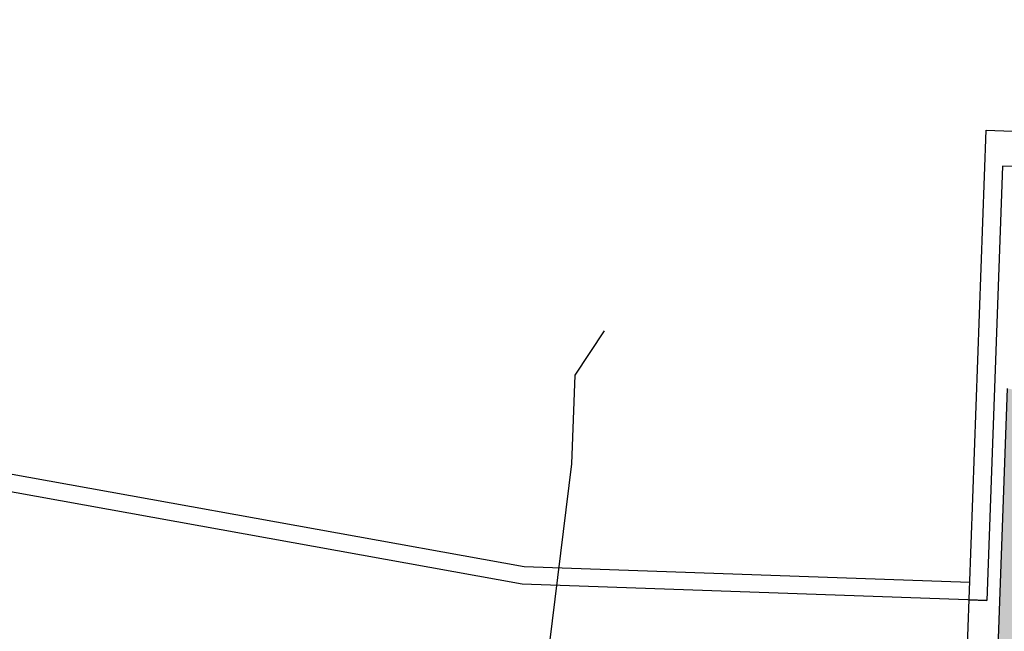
# Model space of a CAD drawing. Header units: feet. Extents: x 161194 to 165526, y 286511 to 289383.
# Tile 20 of 34: x 161531 to 161643, y 289087 to 289157. Entities that reach past the tile are written whole.
import ezdxf

# ---------------------------------------------------------------- set-up
doc = ezdxf.new("R2010")
doc.units = ezdxf.units.FT
doc.header["$MEASUREMENT"] = 0
doc.linetypes.add('constlimit', pattern=[0])
doc.linetypes.add('elec', pattern=[0])
for name, color, linetype in [('PV_P_Drive', 1, 'Continuous'), ('RW_P_Const_Limits', 30, 'constlimit'), ('RW_P_Esmt_SW', 203, 'esmtswpr'), ('RW_P_Esmt_TMP', 8, 'esmtmppr'), ('SC_Shading1', 247, 'Continuous'), ('UT_P_Electric_AEP_UG', 211, 'elec')]:
    doc.layers.add(name, color=color, linetype=linetype)
doc.styles.add('Slanted', font='font31.shx', dxfattribs={"height": 0.1})
doc.linetypes.add('esmtmppr', pattern='A,1.95,-0.05,["TMP",Slanted,S=1,R=0,X=0,Y=-0.06],-0.35,1.95', length=4.3)
doc.linetypes.add('esmtswpr', pattern='A,1.95,-0.05,["SW",Slanted,S=1,R=0,X=0,Y=-0.06],-0.25,1.95', length=4.2)

msp = doc.modelspace()

# ---------------------------------------------------------------- hatches: boundary and pattern name
at = {"layer": 'SC_Shading1'}
h = msp.add_hatch(dxfattribs=at)
h.set_pattern_fill('HONEY', color=256, scale=10)
h.set_pattern_definition([(0, (0, 0), (1.875, 1.082531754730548), [1.25, -2.5]), (120, (0, 0), (-1.875, 1.082531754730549), [1.25, -2.5]), (59.99999999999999, (0, 0), (4.163336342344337e-16, 2.165063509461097), [-2.5, 1.25])])
edge = h.paths.add_edge_path()
edge.add_line((161710.7625953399, 289040.3633481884), (161719.449414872, 289063.0387970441))
edge.add_arc((161686.7656828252, 289075.5597259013), 34.99999999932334, 339.0384830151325, 357.9316150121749)
edge.add_line((161721.7428789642, 289074.2964958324), (161722.3098780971, 289089.9959637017))
edge.add_line((161722.3098780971, 289089.9959637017), (161729.2351335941, 289087.8000215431))
edge.add_line((161729.2351335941, 289087.8000215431), (161728.7383181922, 289074.0438498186))
edge.add_arc((161686.7656828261, 289075.5597259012), 41.99999999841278, 339.03848301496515, 357.93161501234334, ccw=False)
edge.add_line((161725.9861612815, 289060.5346112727), (161723.7386765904, 289054.6679388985))
edge.add_line((161723.7386765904, 289054.6679388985), (161731.2092439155, 289051.8060123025))
edge.add_line((161731.2092439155, 289051.8060123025), (161724.7699090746, 289034.997235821))
edge.add_arc((161619.7928433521, 289075.2132787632), 112.4166999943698, 329.8247051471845, 339.0384830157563, ccw=False)
edge.add_line((161716.9761380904, 289018.7073351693), (161709.4002797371, 289021.6095980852))
edge.add_arc((161619.7928433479, 289075.2132787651), 104.4166999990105, 320.1453510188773, 329.1118951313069, ccw=False)
edge.add_line((161699.9506865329, 289008.2986509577), (161694.3626214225, 289001.6046868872))
edge.add_arc((161674.78696924, 289017.9461630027), 25.50000000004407, 249.8327272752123, 320.14535101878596, ccw=False)
edge.add_arc((161602.0421710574, 288819.8825511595), 185.499999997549, 69.83272727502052, 85.17178324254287)
edge.add_arc((161623.4209907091, 289072.9812395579), 68.49999999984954, 208.6983511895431, 265.1717832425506, ccw=False)
edge.add_arc((161489.6540933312, 288999.7510056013), 83.99999999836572, 28.69835118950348, 42.74430562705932)
edge.add_arc((161489.6540933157, 288999.7510055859), 84.0000000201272, 42.7443056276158, 46.41043291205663)
edge.add_line((161547.5710575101, 289060.5919889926), (161547.9563880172, 289071.5362709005))
edge.add_line((161547.9563880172, 289071.5362709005), (161554.9351776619, 289070.8106563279))
edge.add_line((161554.9351776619, 289070.8106563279), (161554.6748432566, 289063.4165542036))
edge.add_arc((161489.6540933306, 288999.7510056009), 90.99999999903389, 28.69835118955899, 44.39663781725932, ccw=False)
edge.add_arc((161623.4209907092, 289072.9812395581), 61.50000000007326, 208.6983511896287, 265.1717832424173)
edge.add_arc((161602.0421710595, 288819.882551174), 192.4999999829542, 78.80163040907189, 85.17178324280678, ccw=False)
edge.add_line((161639.4269101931, 289008.7174824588), (161643.2582210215, 289114.8014917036))
edge.add_line((161643.2582210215, 289114.8014917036), (161651.2030187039, 289113.1285951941))
edge.add_line((161651.2030187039, 289113.1285951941), (161647.3690154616, 289006.9700365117))
edge.add_arc((161602.0421710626, 288819.8825511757), 192.4999999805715, 69.8327272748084, 76.38101697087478, ccw=False)
edge.add_arc((161674.7869692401, 289017.9461630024), 18.4999999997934, 249.832727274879, 320.145351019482)
edge.add_line((161688.9889129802, 289006.0905822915), (161694.5769550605, 289012.7845655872))
edge.add_arc((161619.7938435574, 289075.2127977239), 97.41559389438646, 320.1451912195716, 339.0385367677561)

# ---------------------------------------------------------------- linework, layer by layer
at = {"layer": 'PV_P_Drive', "flags": 128}
msp.add_lwpolyline([(161639.4269101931, 289008.7174824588), (161643.2582210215, 289114.8014917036)], dxfattribs=at)
at = {"layer": 'RW_P_Const_Limits', "flags": 128}
msp.add_lwpolyline([(161416.6485474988, 288757.6250089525), (161417.6922561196, 288787.6130524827), (161438.3532619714, 288786.8939635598), (161438.5972597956, 288793.8236105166), (161446.0845818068, 288807.5405735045), (161447.3883913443, 288844.5693454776), (161585.4555437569, 288839.7880729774), (161585.6629496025, 288845.7772598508), (161587.7041017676, 288903.7504608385), (161669.4567214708, 288900.8720830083), (161669.3843068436, 288898.8153393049), (161688.7342659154, 288898.1370014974), (161685.5694113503, 288808.24777675), (161720.5822771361, 288807.0150302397, 0.05527215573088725), (161745.0058036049, 288681.2769272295), (161753.8199854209, 288662.1553636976), (161751.1262045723, 288660.338471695), (161757.7616477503, 288642.4707222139), (161761.4405209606, 288639.1310084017), (161774.3627886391, 288644.7007002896), (161822.7330282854, 288660.8492850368), (161845.1253330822, 288674.2415155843), (161830.4357324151, 288698.8030712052), (161825.5500758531, 288731.7637732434), (161831.2137482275, 288732.6969287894), (161823.5730659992, 288765.9173054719), (161851.8960672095, 288777.5325115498), (161816.4192443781, 288864.0406707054), (161812.2379287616, 288917.6410658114), (161814.5794109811, 288982.5403279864), (161806.568, 288982.605), (161807.4083870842, 289005.7609042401), (161812.3454514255, 289005.5825981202), (161814.1600000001, 289045.1779999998), (161814.8360210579, 289045.1232414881), (161816.2141521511, 289083.321136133), (161806.2196393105, 289083.6730268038), (161806.8722809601, 289101.7438244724), (161778.9889030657, 289102.7508554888), (161789.0147506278, 289368.8675711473), (161761.0346007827, 289369.9217128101), (161751.5924847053, 289119.2990194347), (161715.4934064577, 289120.6027671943), (161714.3223979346, 289088.1790656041), (161651.8819597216, 289090.3674608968), (161653.66115176, 289139.6309741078), (161642.6683892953, 289140.0279867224), (161640.8905269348, 289090.7530299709), (161588.1886211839, 289092.6103220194), (161467.8924595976, 289114.295520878), (161469.9859442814, 289173.7514189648), (161430.3448375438, 289180.9813183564), (161362.2579997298, 289183.3787045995), (161360.8345553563, 289142.9522499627), (161368.2908745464, 289143.0117256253), (161366.4502846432, 289100.3522430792), (161359.3384401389, 289100.4619109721), (161358.2221753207, 289068.7594926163), (161358.2428971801, 289068.7587629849), (161367.762230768, 289068.0275814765), (161367.7137430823, 289065.7856941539), (161366.7142282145, 289065.8189375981), (161366.5412324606, 289057.8202677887), (161367.5407473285, 289057.7870243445), (161367.4667433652, 289054.3653607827), (161361.4715354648, 289054.3262681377), (161361.0375463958, 289042.3880607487), (161333.9495131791, 289042.9702308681), (161327.3005573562, 289043.1131287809), (161326.710543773, 289026.3564800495), (161339.0348951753, 289026.2447793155), (161355.4068255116, 289017.2203488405), (161354.4524809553, 288990.1165380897), (161351.724800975, 288990.1412601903), (161298.4885839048, 288990.6237622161), (161298.6154665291, 289004.6231872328), (161237.8112885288, 289005.1742808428), (161230.8207927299, 289001.2374743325), (161230.5333541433, 288969.5233214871), (161230.4038926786, 288955.2393635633), (161243.1955362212, 288955.1234275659, -0.2289954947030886), (161318.8696831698, 288917.6975216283, 0.09519770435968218), (161353.7752514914, 288887.101713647), (161364.6104598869, 288880.755028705), (161363.3540856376, 288845.0734400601), (161357.3522827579, 288845.1278369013), (161356.6130632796, 288824.1336742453), (161362.6148661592, 288824.0792774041), (161361.8173069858, 288801.4282414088, 0.111131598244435), (161356.1348492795, 288779.7669147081), (161355.7829601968, 288769.7731079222), (161360.6966151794, 288769.6000946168), (161360.3447260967, 288759.606287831), (161416.6485051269, 288757.6237915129)], format="xyb", dxfattribs=at)
msp.add_lwpolyline([(161638.8899291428, 289090.8228020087), (161640.8905145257, 289090.7526860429)], dxfattribs=at)
at = {"layer": 'RW_P_Esmt_SW', "ltscale": 0.9, "flags": 128}
for points in [[(161635.5366887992, 288997.9759421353), (161640.8139909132, 289144.0975676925)], [(161640.8139909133, 289144.0975676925), (161655.8042178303, 289143.556183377)]]:
    msp.add_lwpolyline(points, dxfattribs=at)
at = {"layer": 'RW_P_Esmt_TMP', "ltscale": 0.9, "flags": 128}
msp.add_lwpolyline([(161470.9464904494, 289115.7772214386), (161588.4023063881, 289094.6040377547), (161638.9622006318, 289092.8239054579)], dxfattribs=at)
at = {"layer": 'UT_P_Electric_AEP_UG', "flags": 128}
msp.add_lwpolyline([(161584.835, 288779.6839999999), (161584.9451344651, 288782.4980443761), (161576.256439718, 288791.7601543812), (161584.7232859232, 289032.2373091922), (161593.8334704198, 289106.2579284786), (161594.1868459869, 289116.2945759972), (161597.526, 289121.349)], dxfattribs=at)

doc.saveas('drawing.dxf')
